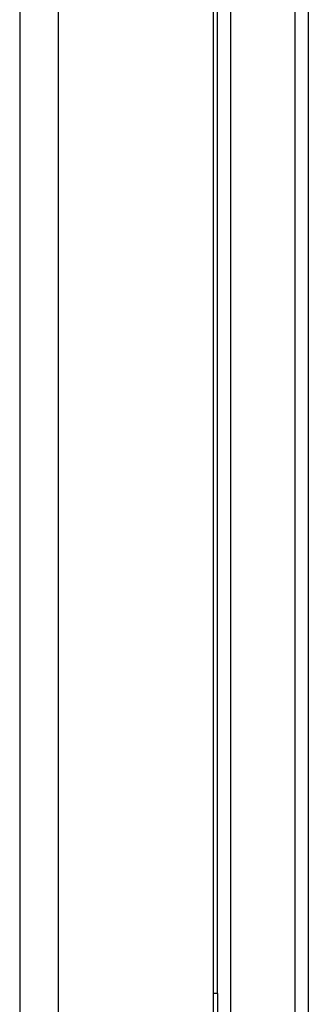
# Model space of a CAD drawing. Header units: inches. Extents: x 4 to 134, y 7 to 73.
# Tile 90 of 104: x 68.25 to 69.44, y 20.66 to 24.72. Entities that reach past the tile are written whole.
import ezdxf

# ---------------------------------------------------------------- set-up
doc = ezdxf.new("R2010")
doc.units = ezdxf.units.IN
doc.header["$MEASUREMENT"] = 0
doc.layers.add('Visible Edges(ANSI)', color=7, linetype='Continuous', lineweight=25)
doc.layers.add('Visible Tangent Edges(ANSI)', color=7, linetype='Continuous', lineweight=25)

msp = doc.modelspace()

# ---------------------------------------------------------------- linework, layer by layer
at = {"layer": 'Visible Edges(ANSI)'}
for p, q in [((68.2496, 51.4124), (68.2496, 15.9314)), ((69.0496, 51.4124), (69.0496, 15.9314)), ((69.4426, 46.9414), (69.4426, 20.4025)), ((69.0676, 20.6994), (69.0676, 46.6444)), ((69.0676, 20.6994), (69.0676, 20.5744))]:
    msp.add_line(p, q, dxfattribs=at)
at = {"layer": 'Visible Tangent Edges(ANSI)'}
for p, q in [((68.4106, 15.9314), (68.4106, 51.4124)), ((69.1215, 46.9396), (69.1215, 20.4043)), ((69.3888, 20.4034), (69.3888, 46.9405)), ((69.0676, 20.6994), (69.0496, 20.6994))]:
    msp.add_line(p, q, dxfattribs=at)

doc.saveas('drawing.dxf')
